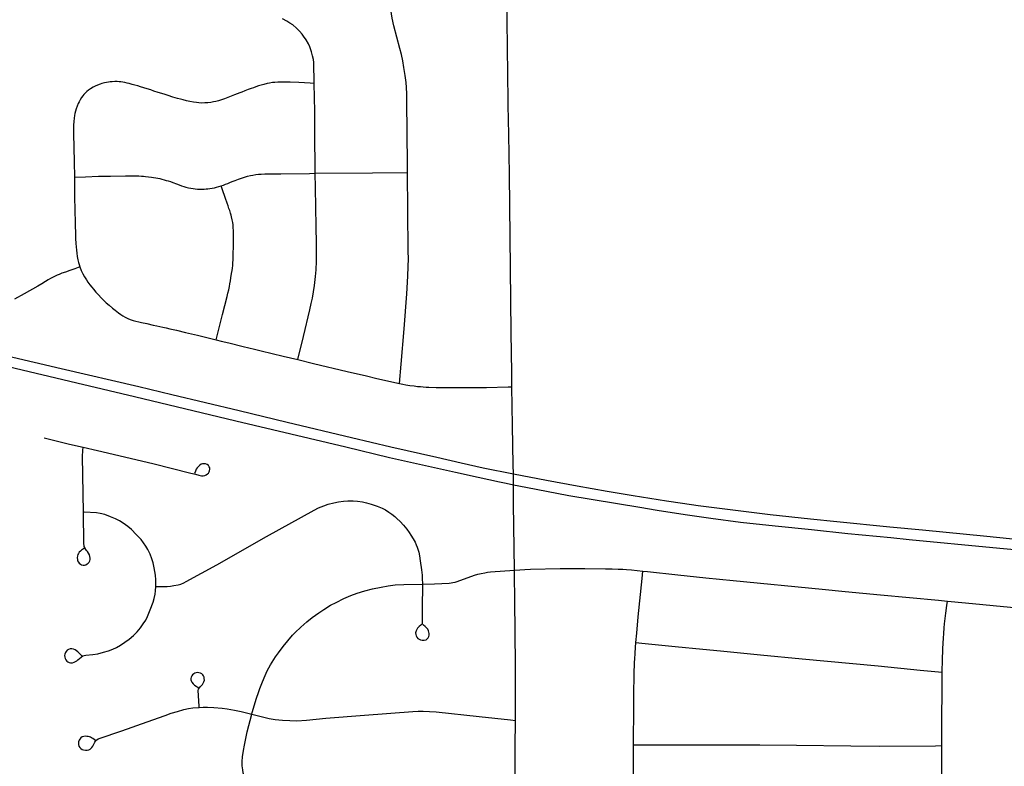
# Model space of a CAD drawing. Header units: feet. Extents: x 2113747 to 2516209, y 960708 to 1356798.
# Tile 55 of 92: x 2283483 to 2288756, y 1185570 to 1189569. Entities that reach past the tile are written whole.
import ezdxf

# ---------------------------------------------------------------- set-up
doc = ezdxf.new("R2010")
doc.units = ezdxf.units.FT
doc.header["$LTSCALE"] = 20
doc.header["$MEASUREMENT"] = 0
for name, color, linetype in [('GM_X_City_Street', 251, 'Continuous'), ('GM_X_Interstate_Route', 1, 'Continuous'), ('GM_X_State_Route', 1, 'Continuous')]:
    doc.layers.add(name, color=color, linetype=linetype)

msp = doc.modelspace()

# ---------------------------------------------------------------- linework, layer by layer
at = {"layer": 'GM_X_City_Street', "flags": 128}
for points in [[(2285559.5, 1188751.3), (2285559, 1188792.5), (2285556.4, 1189132.9), (2285555.7, 1189171.7), (2285554, 1189206), (2285551.8, 1189232.9), (2285546.9, 1189269.2), (2285540.6, 1189312.3), (2285534.5, 1189347.9), (2285527.2, 1189382.2), (2285518.7, 1189415.3), (2285485.7, 1189535.6), (2285477.7, 1189576.8), (2285470, 1189623.3), (2285466.1, 1189661.1), (2285463.5, 1189702.1), (2285462.7, 1189895.9), (2285464.3, 1190077.5)], [(2285060.1, 1189227.2), (2285057.8, 1189339.1), (2285055.8, 1189355.9), (2285051.8, 1189375.5), (2285046.3, 1189396.2), (2285036.3, 1189422.8), (2285029, 1189438.8), (2285016.4, 1189461), (2285002.5, 1189481), (2284995.4, 1189490.8), (2284981.7, 1189508.3), (2284965.1, 1189523.5), (2284944.8, 1189540.8), (2284930.4, 1189550.5), (2284914.2, 1189561.6), (2284890.5, 1189573.9)], [(2285060.1, 1189227.2), (2285038.4, 1189228.5), (2284978.6, 1189231.8), (2284931.2, 1189233.7), (2284903.3, 1189234.2), (2284882.1, 1189234.2), (2284866, 1189233.7), (2284849.9, 1189232.9), (2284836.8, 1189231.8), (2284820.9, 1189229.4), (2284807.3, 1189227), (2284789.6, 1189222.5), (2284775.2, 1189218.5), (2284761.3, 1189214.3), (2284747.4, 1189209.5), (2284734.5, 1189204.8), (2284721.8, 1189200), (2284706.9, 1189194.3), (2284688.5, 1189187.5), (2284672.8, 1189181.3), (2284661, 1189177), (2284646.7, 1189171.3), (2284633.8, 1189166), (2284615.8, 1189158.7), (2284597.4, 1189151.3), (2284578.9, 1189144.4), (2284564.2, 1189139.6), (2284547.7, 1189134.9), (2284532.4, 1189131), (2284520.3, 1189128.4), (2284506.8, 1189126.2), (2284490.3, 1189124.1), (2284475.1, 1189122.8), (2284458.6, 1189122.3), (2284443, 1189123.2), (2284429.9, 1189124.7), (2284413, 1189127.1), (2284394.8, 1189130.3), (2284376.1, 1189134.5), (2284358.8, 1189138.9), (2284344.8, 1189142.8), (2284327.1, 1189147.6), (2284303.6, 1189154.5), (2284278, 1189162.4), (2284261.5, 1189167.6), (2284243.7, 1189173.2), (2284225, 1189179.3), (2284202, 1189186.7), (2284185.5, 1189192.4), (2284165.1, 1189198.9), (2284148.2, 1189204.5), (2284129.9, 1189209.8), (2284115.1, 1189214.1), (2284098.7, 1189218.9), (2284085.7, 1189222.4), (2284069.2, 1189226.8), (2284058.7, 1189229.3), (2284045.3, 1189231.9), (2284034.8, 1189233.7), (2284024, 1189235.4), (2284016.3, 1189236.5), (2284005.3, 1189237.2), (2283991.4, 1189237.2), (2283978.8, 1189236.3), (2283968, 1189235.5), (2283957.5, 1189234.2), (2283947.5, 1189232.2), (2283936.7, 1189230.3), (2283922.8, 1189226.8), (2283913.2, 1189223.8), (2283900.2, 1189219), (2283887.6, 1189213.4), (2283875.5, 1189206.8), (2283862.4, 1189199), (2283851.6, 1189191.2), (2283842.9, 1189184.3), (2283834.6, 1189176.9), (2283826.4, 1189168.2), (2283820.7, 1189161.3), (2283814.2, 1189152.6), (2283806.8, 1189140), (2283801.2, 1189129.2), (2283796.4, 1189119.2), (2283790.7, 1189105.7), (2283785.1, 1189091.4), (2283781.6, 1189079.6), (2283778.5, 1189067), (2283775.9, 1189055.3), (2283773.8, 1189041), (2283772, 1189023.6), (2283771.2, 1189004.5), (2283771.2, 1188984.6), (2283771.1, 1188956.8), (2283771.9, 1188884.2), (2283773.7, 1188807.3), (2283775.7, 1188726.1)], [(2285065.3, 1188746.1), (2285064.9, 1188765.1), (2285064.3, 1188955.1), (2285062.9, 1189076.3), (2285060.1, 1189227.2)], [(2283775.7, 1188726.1), (2283835.8, 1188728), (2283904, 1188730.2), (2283969.1, 1188731.5), (2284049.9, 1188732.7), (2284084.6, 1188732.7), (2284106.4, 1188732.3), (2284121.1, 1188731.8), (2284134.8, 1188731.3), (2284146.3, 1188730.5), (2284157.1, 1188729.6), (2284173.2, 1188727.9), (2284188, 1188725.7), (2284199.3, 1188724), (2284211.8, 1188721.8), (2284221.8, 1188720.1), (2284233.6, 1188717.5), (2284244.4, 1188714.8), (2284255.9, 1188711.8), (2284267.9, 1188708.3), (2284277.7, 1188705.4), (2284289.6, 1188701.4), (2284303, 1188696.6), (2284322.2, 1188689.2), (2284337.4, 1188683.5), (2284349.9, 1188679.2), (2284361.7, 1188675.3), (2284372.1, 1188672.2), (2284386, 1188668.8), (2284398.8, 1188666), (2284411.2, 1188664), (2284423.3, 1188662.2), (2284434.6, 1188661.3), (2284444.9, 1188660.7), (2284453.7, 1188660.8), (2284461.5, 1188660.8), (2284471.3, 1188661.2), (2284481.1, 1188662.3), (2284490.7, 1188663.1), (2284501.5, 1188664.4), (2284513.2, 1188666.1), (2284525.8, 1188668.7), (2284536.7, 1188671.3), (2284548.8, 1188674.8), (2284562.5, 1188678.9)], [(2283775.7, 1188726.1), (2283776.7, 1188633.6), (2283778.3, 1188533.8), (2283779.3, 1188494.7), (2283779.8, 1188466.3), (2283780.9, 1188426.1), (2283782.1, 1188396.1), (2283783.9, 1188371), (2283785.2, 1188352.3), (2283786.9, 1188334), (2283789.1, 1188317.5), (2283791.2, 1188301), (2283794.7, 1188282), (2283797.7, 1188269), (2283801.2, 1188257.3), (2283804.9, 1188244.7)], [(2284562.5, 1188678.9), (2284573.6, 1188683.1), (2284585.3, 1188687.3), (2284597, 1188692.1), (2284608.3, 1188696.9), (2284620.1, 1188701.7), (2284636, 1188708.4), (2284653.9, 1188715.1), (2284670, 1188720.7), (2284686.5, 1188725.9), (2284702.2, 1188730.3), (2284718.2, 1188734.2), (2284731.3, 1188736.8), (2284746.9, 1188739.4), (2284761.6, 1188741.1), (2284776.4, 1188742.4), (2284795.5, 1188743.3), (2284881.1, 1188744.1), (2285034.4, 1188745.8), (2285065.3, 1188746.1)], [(2284971.9, 1187748.4), (2285003.1, 1187871.3), (2285037.1, 1188015.6), (2285044.6, 1188049.2), (2285050.6, 1188077.9), (2285056.7, 1188111.4), (2285061.8, 1188145.8), (2285067.4, 1188193.3), (2285070.1, 1188229.8), (2285072.8, 1188275.5), (2285072, 1188370), (2285070.4, 1188461.6), (2285066.7, 1188668), (2285065.3, 1188746.1)], [(2285065.3, 1188746.1), (2285372.7, 1188749.5), (2285559.5, 1188751.3)], [(2285517.4, 1187620.2), (2285526.3, 1187723.1), (2285541.8, 1187913.3), (2285555.4, 1188099.7), (2285561.9, 1188195.1), (2285564.1, 1188246.4), (2285564.8, 1188287.3), (2285564.2, 1188328.5), (2285562, 1188547.2), (2285559.5, 1188751.3)], [(2284535.5, 1187854.2), (2284569.1, 1187989.4), (2284593.4, 1188086.2), (2284597.8, 1188104), (2284602.1, 1188121.8), (2284606.1, 1188140.1), (2284608.7, 1188154), (2284611.7, 1188169.6), (2284614.3, 1188186.5), (2284617.8, 1188209.1), (2284620, 1188224.8), (2284621.7, 1188238.2), (2284623.5, 1188253), (2284624.8, 1188268.6), (2284625.2, 1188280.3), (2284625.6, 1188297.3), (2284626.5, 1188316.4), (2284627.8, 1188351.6), (2284628.3, 1188387.6), (2284628.3, 1188412.8), (2284627.5, 1188435.8), (2284626.4, 1188458.2), (2284625.3, 1188469.7), (2284623.6, 1188482.3), (2284621, 1188497.5), (2284617.5, 1188512.7), (2284614.9, 1188522.7), (2284611.9, 1188532.7), (2284607.5, 1188546.1), (2284603.6, 1188557.8), (2284599.3, 1188571.7), (2284594, 1188586.5), (2284585.4, 1188611.2), (2284567.6, 1188663.8), (2284562.5, 1188678.9)], [(2283804.9, 1188244.7), (2283777.3, 1188234.3), (2283750.8, 1188225.1), (2283727.3, 1188217.3), (2283709.1, 1188210.8), (2283693.5, 1188204.8), (2283683.5, 1188200.4), (2283672.2, 1188195.2), (2283659.1, 1188188.7), (2283647.8, 1188182.7), (2283635.3, 1188175.7), (2283620.9, 1188167), (2283600.5, 1188154.4), (2283579.7, 1188141.8), (2283506.2, 1188100.6), (2283455, 1188071.6)], [(2283804.9, 1188244.7), (2283812.1, 1188225.9), (2283821.2, 1188207.2), (2283829.8, 1188191.6), (2283840.2, 1188175.1), (2283848.3, 1188163.6), (2283858.7, 1188149.2), (2283868.6, 1188136.1), (2283877.8, 1188124.9), (2283890.6, 1188109.5), (2283904.3, 1188094.9), (2283919.9, 1188078.9), (2283933.8, 1188064.9), (2283946.4, 1188053.2), (2283962.2, 1188039.1), (2283979.6, 1188024.3), (2283994.3, 1188012.6), (2284011.3, 1187999.6), (2284024.1, 1187990.6), (2284034.7, 1187983.5), (2284048, 1187975.9), (2284062.1, 1187968.3), (2284075.1, 1187963), (2284090.5, 1187958.1), (2284105.5, 1187953.9), (2284120.5, 1187950.6), (2284135.2, 1187947.1), (2284163.2, 1187941.3), (2284197.1, 1187933.5), (2284216.4, 1187929.3), (2284233.6, 1187925.6), (2284250.1, 1187922.2), (2284267.4, 1187918.2), (2284287.4, 1187913.9), (2284323.4, 1187905.6), (2284371.3, 1187893.8), (2284434.8, 1187878.7), (2284535.5, 1187854.2)], [(2284535.5, 1187854.2), (2284561.6, 1187847.9), (2284602.9, 1187837.9), (2284679.1, 1187819), (2284710.1, 1187811.4), (2284740.9, 1187804), (2284776.1, 1187795.8), (2284835.1, 1187781.6), (2284893.4, 1187767), (2284971.9, 1187748.4)], [(2284971.9, 1187748.4), (2285056.2, 1187727.9), (2285236.5, 1187685), (2285339.5, 1187661.1), (2285394.9, 1187647.9), (2285452.2, 1187634.3), (2285491.9, 1187625.4), (2285517.4, 1187620.2)], [(2285517.4, 1187620.2), (2285534.7, 1187616.5), (2285551.6, 1187613.5), (2285571.8, 1187610.2), (2285594.6, 1187606.9), (2285614.2, 1187604.7), (2285629.4, 1187603.4), (2285644.5, 1187602.1), (2285659.3, 1187601.2), (2285674.7, 1187600.5), (2285713.1, 1187599), (2285756.8, 1187598.5), (2285807.4, 1187598.1), (2285855.3, 1187598), (2285896.8, 1187598.1), (2285945.1, 1187598.5), (2285983.3, 1187599.4), (2286099.7, 1187602.3), (2286119.3, 1187602.9)], [(2283613.4, 1187329.8), (2283749.9, 1187295.5), (2283822.5, 1187278.9)], [(2283823.9, 1186931.8), (2283819.8, 1187228.4), (2283821.4, 1187262.3), (2283822.5, 1187278.9)], [(2283822.5, 1187278.9), (2283899.9, 1187261.2), (2284196.5, 1187190.9), (2284399, 1187140.6), (2284423.9, 1187134.4), (2284442.5, 1187129.4), (2284456.6, 1187126.3), (2284465.3, 1187125.8), (2284474.2, 1187127.6), (2284481.9, 1187131), (2284489.3, 1187136.1), (2284493.7, 1187140.8), (2284498.3, 1187147.3), (2284500.2, 1187153.1), (2284501.6, 1187160.8), (2284500.5, 1187167.8), (2284498.3, 1187174.3), (2284494, 1187180.5), (2284486.9, 1187186.7), (2284478.1, 1187189.9), (2284469.6, 1187190.6), (2284462.4, 1187190), (2284454.3, 1187187.4), (2284446.8, 1187182.5), (2284438.6, 1187174.7), (2284433.1, 1187168.2), (2284428.2, 1187160.7), (2284423.6, 1187151.6), (2284419.1, 1187138.5)], [(2284211.4, 1186532.9), (2284217, 1186532.9), (2284254.7, 1186532.8), (2284273, 1186533.6), (2284291.3, 1186535.2), (2284308.4, 1186537.6), (2284331.3, 1186542.5), (2284345, 1186546.3), (2284361.3, 1186551.9), (2284375.2, 1186559), (2284538.9, 1186648.5), (2284803.9, 1186799.9), (2285059.2, 1186941.5), (2285083.3, 1186953.6), (2285112.4, 1186965.8), (2285135.5, 1186974), (2285165.3, 1186981.4), (2285190.6, 1186986.7), (2285216.2, 1186990.5), (2285239.4, 1186992.1), (2285268, 1186991.7), (2285292.4, 1186990), (2285319.3, 1186985.6), (2285340.8, 1186981.1), (2285364.5, 1186974.7), (2285397.4, 1186962.8), (2285423.4, 1186952.2), (2285441.7, 1186943.4), (2285459.6, 1186931.6), (2285476.4, 1186920), (2285491.5, 1186907.5), (2285503.4, 1186897), (2285520.5, 1186881.9), (2285538.3, 1186861.8), (2285556.6, 1186840.2), (2285569.2, 1186821.4), (2285577.9, 1186808.4), (2285590, 1186788.4), (2285600, 1186769.7), (2285606.7, 1186755.6), (2285611.2, 1186743.9), (2285615.2, 1186733.7), (2285619.7, 1186717.6), (2285623.9, 1186697.7), (2285628.4, 1186670.9), (2285635, 1186623.1), (2285636.9, 1186608.2), (2285638, 1186594.2), (2285639, 1186577.3), (2285639.8, 1186546)], [(2283829.1, 1186738.2), (2283818.6, 1186731.3), (2283813.2, 1186727.5), (2283808, 1186723), (2283802.1, 1186717.1), (2283797.4, 1186710.1), (2283794.3, 1186703.7), (2283792, 1186696.4), (2283791, 1186687.2), (2283791.9, 1186678), (2283793.2, 1186671.1), (2283797.2, 1186663.9), (2283801, 1186658.5), (2283807.8, 1186653.2), (2283814, 1186649.8), (2283822.1, 1186648.1), (2283829.7, 1186648.1), (2283837.3, 1186649.8), (2283844.2, 1186653.5), (2283850.1, 1186657.8), (2283854.4, 1186663.7), (2283858.3, 1186670.5), (2283860.3, 1186677.4), (2283860.8, 1186685.3), (2283859, 1186693.9), (2283856.3, 1186703), (2283851.8, 1186711.7), (2283846.4, 1186720), (2283841.4, 1186726.5), (2283834, 1186735.8), (2283831, 1186741), (2283828.6, 1186746.9), (2283827.3, 1186753.2), (2283826.3, 1186762.4), (2283823.9, 1186931.8)], [(2284211.4, 1186532.9), (2284212.3, 1186545.4), (2284211.6, 1186569.2), (2284209.3, 1186594.5), (2284202.7, 1186633.3), (2284196.9, 1186659.1), (2284189.6, 1186681.2), (2284181.1, 1186705.7), (2284168.8, 1186730.4), (2284158.5, 1186749.5), (2284146.3, 1186766.5), (2284133.5, 1186784.1), (2284107.3, 1186812.3), (2284081, 1186838.3), (2284061.5, 1186853.9), (2284036.7, 1186872.3), (2284016.6, 1186884), (2283996.5, 1186894.6), (2283968.7, 1186906.9), (2283938.2, 1186918.4), (2283913.1, 1186924.8), (2283893.7, 1186928.3), (2283828.8, 1186931.6), (2283823.9, 1186931.8)], [(2285639.8, 1186546), (2285704.2, 1186547), (2285783.4, 1186551), (2285792.9, 1186551.9), (2285802.8, 1186553.6), (2285814.6, 1186556.7), (2285825.8, 1186559.9), (2285919.2, 1186593.5), (2285936.4, 1186598.7), (2285954.5, 1186602.7), (2285973.4, 1186606.8), (2285987.7, 1186609.1), (2286004.7, 1186611.4), (2286132.5, 1186620.1)], [(2286132.5, 1186620.1), (2286161, 1186622.4), (2286187.8, 1186624.3), (2286217.8, 1186626.1), (2286378, 1186629.4), (2286508.9, 1186629.6), (2286620.1, 1186628.3), (2286656.3, 1186627.3), (2286687.6, 1186626.4), (2286712.3, 1186625.1), (2286733.3, 1186623.7), (2286760.2, 1186621.8), (2286820.4, 1186615.4)], [(2286783.3, 1186233.4), (2286787.3, 1186282.3), (2286795.5, 1186370.7), (2286816.4, 1186576.6), (2286820.4, 1186615.4)], [(2286820.4, 1186615.4), (2286844.8, 1186612.8), (2287007.6, 1186595.2), (2287157.7, 1186580.1), (2287304.4, 1186564.9), (2287780.6, 1186518.9), (2287904.7, 1186507), (2288094, 1186488.6), (2288404.3, 1186459.3), (2288451.8, 1186454.5)], [(2284725.9, 1185849.6), (2284728.3, 1185857.5), (2284751.3, 1185935.1), (2284760.9, 1185965.5), (2284768.8, 1185987.3), (2284778.8, 1186013.8), (2284791.3, 1186043.7), (2284808.3, 1186080.8), (2284825.6, 1186113.1), (2284852.9, 1186156.7), (2284868.2, 1186178.1), (2284894, 1186212.5), (2284944, 1186271.7), (2284957.5, 1186285.9), (2284988, 1186315.5), (2285020, 1186343.3), (2285049.3, 1186366.5), (2285084.8, 1186392.7), (2285111.2, 1186410.5), (2285148.1, 1186432.9), (2285178, 1186447.9), (2285218.1, 1186467.9), (2285256.2, 1186484.2), (2285290.9, 1186496.7), (2285331.1, 1186509.7), (2285372.5, 1186520.2), (2285418.5, 1186529.7), (2285455.7, 1186536.3), (2285492.9, 1186541.1), (2285540.2, 1186544.3), (2285639.8, 1186546)], [(2285639.8, 1186546), (2285639.7, 1186539.6), (2285637.8, 1186421.2), (2285638.7, 1186345.9), (2285638.6, 1186340), (2285638.5, 1186335.1), (2285636, 1186330.7), (2285630.4, 1186325), (2285623, 1186319), (2285614.1, 1186309), (2285610.2, 1186303.4), (2285606.1, 1186295.8), (2285603.4, 1186284.8), (2285603.9, 1186275.8), (2285606.1, 1186268.8), (2285610, 1186261.5), (2285615.4, 1186254.9), (2285621.9, 1186250.1), (2285628.7, 1186246.5), (2285637.7, 1186244.8), (2285648.2, 1186245.1), (2285659.1, 1186247.9), (2285665.6, 1186252), (2285670.8, 1186258.5), (2285673.5, 1186264.7), (2285676.2, 1186272.6), (2285676.2, 1186280.4), (2285674.8, 1186288.8), (2285672.5, 1186296), (2285668.6, 1186303.8), (2285662.1, 1186311.4), (2285654.3, 1186319.5), (2285646.1, 1186326.6), (2285640.4, 1186331.8)], [(2283816.6, 1186160), (2283807.2, 1186170.2), (2283801.6, 1186175.6), (2283794.5, 1186182.8), (2283787, 1186189.1), (2283780.2, 1186193.6), (2283770.5, 1186197.6), (2283761.4, 1186199.1), (2283752.2, 1186198.4), (2283744.7, 1186196.1), (2283737.7, 1186191.2), (2283732.1, 1186185.6), (2283727.5, 1186178.6), (2283724.7, 1186170.7), (2283723, 1186163), (2283723.6, 1186154.6), (2283725.6, 1186147.1), (2283729.3, 1186140.7), (2283734.7, 1186133.7), (2283741, 1186128.7), (2283747.7, 1186125.7), (2283755.1, 1186124.4), (2283760.5, 1186124.2), (2283766.2, 1186124.8), (2283775.1, 1186127.4), (2283782.4, 1186131.7), (2283788.3, 1186135.5), (2283794, 1186139.6), (2283803.1, 1186147.7), (2283812.2, 1186154.6), (2283820.7, 1186161.1), (2283827.6, 1186164.1), (2283837.8, 1186165.9), (2283874.3, 1186168.8), (2283901.4, 1186172.5), (2283932.2, 1186180.5), (2283957.8, 1186188.1), (2283982, 1186197.2), (2284001.5, 1186206.3), (2284022.5, 1186218.9), (2284068.3, 1186250.9), (2284091.4, 1186270.3), (2284111.8, 1186290.9), (2284129.6, 1186311), (2284144.3, 1186332.2), (2284157.6, 1186353.4), (2284167.1, 1186372.1), (2284182.2, 1186407.3), (2284197.6, 1186448.3), (2284203.4, 1186469.2), (2284207.9, 1186492.3), (2284210.3, 1186509.9), (2284211.4, 1186532.9)], [(2288423.5, 1186074.3), (2288425, 1186141.1), (2288425.3, 1186157.6), (2288426.4, 1186176.9), (2288427.6, 1186199.4), (2288429.2, 1186229.3), (2288430.6, 1186255.7), (2288432.3, 1186281.3), (2288434.3, 1186311.2), (2288436.7, 1186332.5), (2288442.8, 1186389.3), (2288448.6, 1186431.3), (2288451.8, 1186454.5)], [(2288451.8, 1186454.5), (2288548, 1186444.9), (2288789.8, 1186421.7), (2288896, 1186411.6)], [(2286770.6, 1185684.8), (2286772.3, 1185891.8), (2286772.8, 1185967.3), (2286774, 1186049.4), (2286774.6, 1186086.5), (2286774.9, 1186102.9), (2286775.2, 1186118.4), (2286775.8, 1186129.1), (2286776.5, 1186141.8), (2286778.7, 1186177.5), (2286783.3, 1186233.4)], [(2286783.3, 1186233.4), (2286815, 1186230), (2286994.2, 1186211.2), (2287141.2, 1186197.6), (2287235.9, 1186188.9), (2287451.2, 1186167.2), (2287673, 1186145.4), (2288081.2, 1186107.9), (2288306.3, 1186084.6), (2288384.7, 1186077.7), (2288423.5, 1186074.3)], [(2284443.8, 1185884.6), (2284443.3, 1185892.7), (2284438.8, 1185976.5), (2284441, 1185983.8), (2284445, 1185990.3), (2284450.2, 1185995.8), (2284455.8, 1186002.3), (2284461.1, 1186007.6), (2284466.1, 1186014.7), (2284469.2, 1186022.6), (2284471.8, 1186031), (2284471.3, 1186040), (2284470, 1186048.2), (2284467, 1186054.7), (2284462.9, 1186060.4), (2284457.7, 1186064.7), (2284451.2, 1186068.4), (2284443, 1186070.6), (2284434.2, 1186071.7), (2284427.5, 1186070.6), (2284420.4, 1186068.5), (2284415, 1186065.3), (2284409, 1186059.9), (2284405, 1186054.7), (2284401.6, 1186047.7), (2284400, 1186041), (2284399.9, 1186033.7), (2284401.6, 1186027), (2284404.3, 1186020.4), (2284411.2, 1186011.1), (2284419.3, 1186004.2), (2284427.1, 1185999.2), (2284433.9, 1185994.9), (2284441.4, 1185990.2)], [(2288421.9, 1185680.5), (2288422.4, 1185793.8), (2288423.9, 1186006.8), (2288423.5, 1186074.3)], [(2283888.6, 1185708.5), (2283881.8, 1185713.7), (2283875.1, 1185718.2), (2283868, 1185721.9), (2283861.2, 1185725.2), (2283856.9, 1185726.9), (2283850.2, 1185729.1), (2283841.9, 1185730.4), (2283833.2, 1185730.9), (2283825.4, 1185729.9), (2283817.4, 1185727), (2283810.7, 1185722.8), (2283805, 1185716.1), (2283800.8, 1185709.7), (2283797.8, 1185701.6), (2283796.9, 1185693.9), (2283797.8, 1185686.1), (2283800.1, 1185677.8), (2283804.1, 1185671.2), (2283809.9, 1185664.8), (2283817.4, 1185660.7), (2283824.7, 1185657.8), (2283835, 1185656.2), (2283844.3, 1185656.9), (2283852.9, 1185659), (2283859.9, 1185662.1), (2283864.5, 1185665.7), (2283869.2, 1185671.2), (2283873.8, 1185678.1), (2283878.4, 1185685.5), (2283882, 1185692.2), (2283885.5, 1185698.7), (2283889.2, 1185705), (2283896.2, 1185712.4), (2283902.7, 1185716.9), (2283909.2, 1185719.7), (2284030, 1185759.4), (2284165.3, 1185808.9), (2284261.2, 1185842.9), (2284293.6, 1185854), (2284327.1, 1185864), (2284361.4, 1185873.8), (2284386.1, 1185878.7), (2284409.7, 1185882.5), (2284443.8, 1185884.6)], [(2284443.8, 1185884.6), (2284466, 1185886), (2284488.3, 1185886.4), (2284523.4, 1185885.1), (2284566.8, 1185881.2), (2284593.7, 1185877.7), (2284632.8, 1185871.2), (2284668.9, 1185863.3), (2284725.9, 1185849.6)], [(2284725.9, 1185849.6), (2284740.2, 1185846.2), (2284819.7, 1185826.2), (2284851.2, 1185820.3), (2284891, 1185816.4), (2284929.8, 1185814.6), (2284966.2, 1185814.3), (2285018.6, 1185817), (2285123, 1185827.2), (2285329, 1185843.4), (2285588.9, 1185862.9), (2285616.8, 1185864.9), (2285643.9, 1185865.8), (2285678.5, 1185863.8), (2285713.8, 1185861), (2285943.2, 1185837.1), (2286110.7, 1185818.8), (2286137.4, 1185815.9)], [(2284717.1, 1185267.2), (2284716.6, 1185321.8), (2284716.3, 1185348.6), (2284716.1, 1185362.5), (2284715, 1185375.5), (2284712.9, 1185389.1), (2284709.8, 1185404.5), (2284688.7, 1185494.2), (2284684.2, 1185514.5), (2284680.4, 1185534.6), (2284677.2, 1185551.4), (2284675, 1185573.1), (2284675.1, 1185596.5), (2284676.6, 1185621.4), (2284681.3, 1185654.6), (2284687, 1185683.8), (2284700.8, 1185753.9), (2284725.9, 1185849.6)], [(2286768.4, 1185034.4), (2286768.4, 1185061.3), (2286768.9, 1185264.7), (2286770.1, 1185481.5), (2286770.5, 1185570.1), (2286770.5, 1185678.4), (2286770.6, 1185684.8)], [(2286770.6, 1185684.8), (2286805.7, 1185684.9), (2287019, 1185685.5), (2287219.4, 1185685.5), (2287446, 1185684.2), (2287642.8, 1185682.8), (2287934.9, 1185680.3), (2288089.1, 1185678.4), (2288387.7, 1185680.3), (2288421.9, 1185680.5)], [(2288418.3, 1185027), (2288419.8, 1185200.3), (2288419.4, 1185341.3), (2288420.8, 1185495.3), (2288421.9, 1185680.5)]]:
    msp.add_lwpolyline(points, dxfattribs=at)
at = {"layer": 'GM_X_Interstate_Route', "flags": 128}
for points in [[(2282176.9, 1188007.8), (2282300.2, 1187978), (2282607.3, 1187903.8), (2282766.7, 1187865.9), (2283148.8, 1187775.3), (2283420.2, 1187711), (2283788.5, 1187623.7), (2284097.6, 1187550.1), (2284639.6, 1187421), (2285229.9, 1187280.3), (2285463.1, 1187224.4), (2285624.6, 1187187.9), (2285816.8, 1187144.5), (2285938.8, 1187118.3), (2286053.2, 1187093.8)], [(2283154.7, 1187829.5), (2283705, 1187700.7), (2284120.6, 1187603.4), (2284297.9, 1187561.9), (2284658.7, 1187475.8), (2284915, 1187413.9), (2285260.2, 1187331.6), (2285470.3, 1187281.6), (2285717, 1187225), (2285846.9, 1187195.2), (2285964.6, 1187169.1), (2286127, 1187137.1), (2286304, 1187102.3), (2286468, 1187071.6), (2286629.2, 1187043.9), (2286768.4, 1187020.4), (2286947.4, 1186992.6), (2287033.4, 1186979.5), (2287116.4, 1186967), (2287330.9, 1186939.2), (2287502, 1186918.5), (2287718.6, 1186894.9), (2287860, 1186881), (2288144, 1186852.8), (2288318.7, 1186835.7), (2288662.4, 1186802.2), (2288854.4, 1186783.4)], [(2286053.2, 1187093.8), (2286087.5, 1187086.4), (2286127.8, 1187078), (2286193.5, 1187064.4), (2286424.2, 1187020.8), (2286804.1, 1186957.6), (2286897.3, 1186942), (2287047.2, 1186919.3), (2287184.8, 1186898.8), (2287342.7, 1186877.4), (2287528.2, 1186857.8), (2287724.4, 1186837.5), (2287917.8, 1186817.4), (2288149.2, 1186795), (2288246.2, 1186785.6), (2288695.4, 1186742.2), (2289039.6, 1186709.1)]]:
    msp.add_lwpolyline(points, dxfattribs=at)
at = {"layer": 'GM_X_State_Route', "flags": 128}
for points in [[(2286099.4, 1189134.1), (2286093.4, 1189563.2), (2286090.3, 1190073.9), (2286090, 1190126.1), (2286088.3, 1190424.8), (2286088.1, 1190700.9)], [(2286118.4, 1187676.8), (2286115.7, 1187893.9), (2286111.1, 1188238.4), (2286105.2, 1188740.2), (2286102.4, 1188953.4), (2286099.7, 1189110.7), (2286099.4, 1189134.1)], [(2286127.5, 1187042.8), (2286127.8, 1187078), (2286127.8, 1187080.5), (2286127, 1187137.1), (2286126.2, 1187185.2), (2286121.4, 1187395.3), (2286119.3, 1187602.9), (2286119.1, 1187621.7), (2286118.4, 1187676.8)], [(2286136.9, 1185673.6), (2286137.4, 1185815.9), (2286138, 1186014.2), (2286137.7, 1186112.6), (2286134.1, 1186460.4), (2286132.7, 1186594.8), (2286132.5, 1186620.1), (2286126.9, 1186975.4), (2286127.5, 1187042.8)], [(2286174.2, 1182078), (2286170, 1182300.9), (2286158.4, 1182977), (2286152.1, 1183287.9), (2286143.8, 1183692.4), (2286139.7, 1184148.2), (2286138.9, 1184364.8), (2286136.8, 1184506.2), (2286134.9, 1185036), (2286134.7, 1185087), (2286135.7, 1185308.3), (2286136.9, 1185673.6)]]:
    msp.add_lwpolyline(points, dxfattribs=at)

doc.saveas('drawing.dxf')
